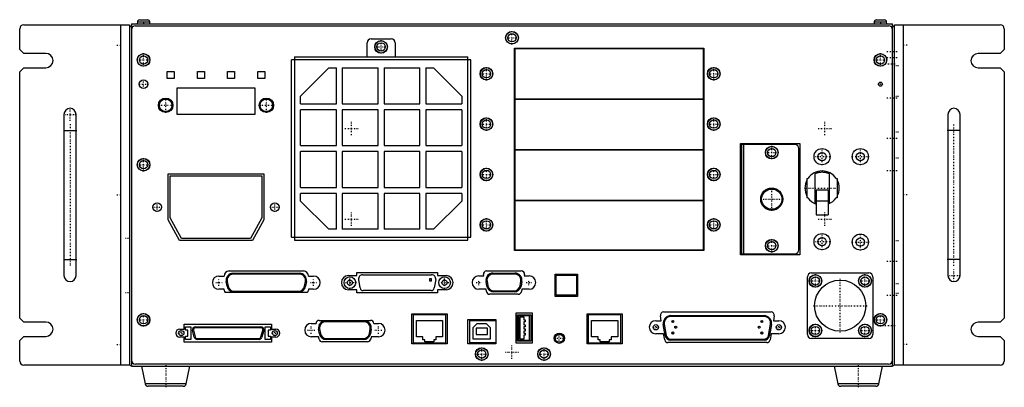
# Model space of a CAD drawing. Extents: x -54 to 435, y -11 to 172.
import ezdxf

# ---------------------------------------------------------------- set-up
doc = ezdxf.new("R2010")
doc.units = 0
doc.linetypes.add('CENTER', pattern=[1.5, 0.45, -0.5, 0.05, -0.5])
doc.layers.add('AM_0', color=7, linetype='CONTINUOUS')
doc.layers.add('AM_7', color=7, linetype='CENTER')

msp = doc.modelspace()

# ---------------------------------------------------------------- linework, layer by layer
at = {"layer": 'AM_0', "color": 7, "linetype": 'CONTINUOUS'}
for p, q in [((4.94, 171.9), (9.06, 171.9)), ((370.94, 171.9), (375.06, 171.9)), ((-54.5, 157.25), (-54.5, 167.5)), ((-52.5, 169.5), (0, 169.5)), ((-4.5, 169.5), (-4.5, 0.5)), ((0, 169.5), (0, 0.5)), ((0, 167.5), (0, 1.5)), ((1, 170), (1, 0)), ((1, 170), (379, 170)), ((1, 168.5), (1.68, 168.5)), ((3, 169), (377, 169)), ((3.94, 170.99), (3.85, 170)), ((3.94, 170.99), (10.06, 170.99)), ((10.15, 170), (10.06, 170.99)), ((369.94, 170.99), (369.85, 170)), ((369.94, 170.99), (376.06, 170.99)), ((376.15, 170), (376.06, 170.99)), ((378.32, 168.5), (379, 168.5)), ((379, 0), (379, 170)), ((380, 169.5), (432.5, 169.5)), ((380, 0.5), (380, 169.5)), ((380, 1.5), (380, 167.5)), ((384.5, 0.5), (384.5, 169.5)), ((434.5, 167.5), (434.5, 157.2)), ((120, 162.5), (130, 162.5)), ((-52.5, 155.25), (-54.5, 157.25)), ((118, 153.5), (118, 160.5)), ((132, 160.5), (132, 153.5)), ((191.3, 157.9), (285.2, 157.9)), ((191.3, 57.4), (191.3, 157.9)), ((191.35, 157.55), (191.35, 132.75)), ((285.15, 157.55), (191.35, 157.55)), ((285.15, 132.75), (285.15, 157.55)), ((285.2, 157.9), (285.2, 57.4)), ((434.5, 157.2), (432.5, 155.2)), ((-41.5, 155.25), (-52.5, 155.25)), ((80.5, 64), (80.5, 152)), ((169.5, 152), (80.5, 152)), ((82, 153.5), (82, 62.5)), ((82, 153.5), (168, 153.5)), ((168, 62.5), (168, 153.5)), ((169.5, 64), (169.5, 152)), ((432.5, 155.2), (421.5, 155.2)), ((-54.5, 146.15), (-52.5, 148.15)), ((-52.5, 148.15), (-41.5, 148.15)), ((98.97, 148.03), (84.97, 134.03)), ((98.97, 148.03), (102.78, 148.03)), ((102.78, 130.22), (102.78, 148.03)), ((105.72, 148.03), (123.53, 148.03)), ((105.72, 148.03), (105.72, 130.22)), ((123.53, 130.22), (123.53, 148.03)), ((126.47, 148.03), (144.28, 148.03)), ((126.47, 148.03), (126.47, 130.22)), ((144.28, 130.22), (144.28, 148.03)), ((147.22, 148.03), (151.03, 148.03)), ((147.22, 148.03), (147.22, 130.22)), ((165.03, 134.03), (151.03, 148.03)), ((421.5, 148.1), (432.5, 148.1)), ((432.5, 148.1), (434.5, 146.1)), ((-54.5, 23.9), (-54.5, 146.15)), ((18.75, 146.25), (22.25, 146.25)), ((18.75, 142.75), (18.75, 146.25)), ((22.25, 142.75), (18.75, 142.75)), ((22.25, 146.25), (22.25, 142.75)), ((33.75, 146.25), (37.25, 146.25)), ((33.75, 142.75), (33.75, 146.25)), ((37.25, 142.75), (33.75, 142.75)), ((37.25, 146.25), (37.25, 142.75)), ((48.75, 146.25), (52.25, 146.25)), ((48.75, 142.75), (48.75, 146.25)), ((52.25, 142.75), (48.75, 142.75)), ((52.25, 146.25), (52.25, 142.75)), ((63.75, 146.25), (67.25, 146.25)), ((63.75, 142.75), (63.75, 146.25)), ((67.25, 142.75), (63.75, 142.75)), ((67.25, 146.25), (67.25, 142.75)), ((434.5, 146.1), (434.5, 23.85)), ((23.7, 138.1), (62.3, 138.1)), ((23.7, 124.9), (23.7, 138.1)), ((62.3, 138.1), (62.3, 124.9)), ((84.97, 130.22), (84.97, 134.03)), ((165.03, 134.03), (165.03, 130.22)), ((191.35, 132.75), (285.15, 132.75)), ((191.35, 132.4), (191.35, 107.6)), ((285.15, 132.4), (191.35, 132.4)), ((285.15, 107.6), (285.15, 132.4)), ((84.97, 130.22), (102.78, 130.22)), ((84.97, 109.47), (84.97, 127.28)), ((102.78, 127.28), (84.97, 127.28)), ((102.78, 109.47), (102.78, 127.28)), ((105.72, 130.22), (123.53, 130.22)), ((105.72, 127.28), (105.72, 109.47)), ((123.53, 127.28), (105.72, 127.28)), ((123.53, 109.47), (123.53, 127.28)), ((126.47, 130.22), (144.28, 130.22)), ((126.47, 127.28), (126.47, 109.47)), ((144.28, 127.28), (126.47, 127.28)), ((144.28, 109.47), (144.28, 127.28)), ((147.22, 130.22), (165.03, 130.22)), ((147.22, 127.28), (147.22, 109.47)), ((165.03, 127.28), (147.22, 127.28)), ((165.03, 127.28), (165.03, 109.47)), ((-32.5, 125), (-32.5, 45)), ((-26.5, 45), (-26.5, 125)), ((62.3, 124.9), (23.7, 124.9)), ((406.5, 125), (406.5, 45)), ((412.5, 45), (412.5, 125)), ((-32.5, 117), (-26.5, 117)), ((412.5, 117), (406.5, 117)), ((84.97, 109.47), (102.78, 109.47)), ((105.72, 109.47), (123.53, 109.47)), ((126.47, 109.47), (144.28, 109.47)), ((147.22, 109.47), (165.03, 109.47)), ((191.35, 107.6), (285.15, 107.6)), ((303.5, 110.5), (333, 110.5)), ((303.5, 55.3), (303.5, 110.5)), ((330.5, 110), (304, 110)), ((304, 110), (304, 55.8)), ((305, 110), (305, 55.8)), ((332.5, 57.8), (332.5, 108)), ((333, 110.5), (333, 55.3)), ((84.97, 88.72), (84.97, 106.53)), ((102.78, 106.53), (84.97, 106.53)), ((102.78, 88.72), (102.78, 106.53)), ((105.72, 106.53), (105.72, 88.72)), ((123.53, 106.53), (105.72, 106.53)), ((123.53, 88.72), (123.53, 106.53)), ((126.47, 106.53), (126.47, 88.72)), ((144.28, 106.53), (126.47, 106.53)), ((144.28, 88.72), (144.28, 106.53)), ((147.22, 106.53), (147.22, 88.72)), ((165.03, 106.53), (147.22, 106.53)), ((165.03, 106.53), (165.03, 88.72)), ((191.35, 107.25), (191.35, 82.45)), ((285.15, 107.25), (191.35, 107.25)), ((285.15, 82.45), (285.15, 107.25)), ((19.2, 95.5), (66.8, 95.5)), ((19.2, 72.71), (19.2, 95.5)), ((20.2, 73.71), (20.2, 94.5)), ((20.2, 94.5), (65.8, 94.5)), ((65.8, 94.5), (65.8, 73.71)), ((66.8, 95.5), (66.8, 72.71)), ((336.5, 93.18), (336.5, 83.62)), ((336.5, 93.18), (336.97, 93.18)), ((340.5, 81.21), (340.5, 95.59)), ((347.5, 95.59), (347.5, 81.21)), ((351.03, 93.18), (351.5, 93.18)), ((351.5, 93.18), (351.5, 83.62)), ((84.97, 88.72), (102.78, 88.72)), ((105.72, 88.72), (123.53, 88.72)), ((126.47, 88.72), (144.28, 88.72)), ((147.22, 88.72), (165.03, 88.72)), ((84.97, 81.97), (84.97, 85.78)), ((102.78, 85.78), (84.97, 85.78)), ((102.78, 67.97), (102.78, 85.78)), ((105.72, 85.78), (105.72, 67.97)), ((123.53, 85.78), (105.72, 85.78)), ((123.53, 67.97), (123.53, 85.78)), ((126.47, 85.78), (126.47, 67.97)), ((144.28, 85.78), (126.47, 85.78)), ((144.28, 67.97), (144.28, 85.78)), ((147.22, 85.78), (147.22, 67.97)), ((165.03, 85.78), (147.22, 85.78)), ((165.03, 85.78), (165.03, 81.97)), ((336.97, 83.62), (336.5, 83.62)), ((341, 87.45), (341, 75.1)), ((341, 87.45), (347, 87.45)), ((347, 87.45), (347, 75.1)), ((351.5, 83.62), (351.03, 83.62)), ((84.97, 81.97), (98.97, 67.97)), ((151.03, 67.97), (165.03, 81.97)), ((191.35, 82.45), (285.15, 82.45)), ((191.35, 82.1), (191.35, 57.75)), ((285.15, 82.1), (191.35, 82.1)), ((285.15, 57.75), (285.15, 82.1)), ((347, 81.84), (341, 81.84)), ((25.85, 63.3), (20.2, 73.71)), ((65.8, 73.71), (60.15, 63.3)), ((341, 75.1), (347, 75.1)), ((24.85, 62.3), (19.2, 72.71)), ((66.8, 72.71), (61.15, 62.3)), ((80.5, 64), (169.5, 64)), ((102.78, 67.97), (98.97, 67.97)), ((123.53, 67.97), (105.72, 67.97)), ((144.28, 67.97), (126.47, 67.97)), ((151.03, 67.97), (147.22, 67.97)), ((61.15, 62.3), (24.85, 62.3)), ((60.15, 63.3), (25.85, 63.3)), ((82, 62.5), (168, 62.5)), ((285.2, 57.4), (191.3, 57.4)), ((191.35, 57.75), (285.15, 57.75)), ((333, 55.3), (303.5, 55.3)), ((304, 55.8), (330.5, 55.8)), ((-32.5, 53), (-26.5, 53)), ((412.5, 53), (406.5, 53)), ((44.48, 44.75), (47.04, 44.75)), ((49.54, 47.25), (86.42, 47.25)), ((51.5, 46.12), (84.46, 46.12)), ((84.46, 45.62), (51.5, 45.62)), ((88.92, 44.75), (91.48, 44.75)), ((108.75, 44.95), (113, 44.95)), ((113, 46.45), (153, 46.45)), ((113, 44.95), (113, 46.45)), ((115.91, 45.4), (150.06, 45.4)), ((153, 46.45), (153, 44.95)), ((153, 44.95), (157.25, 44.95)), ((173.49, 44.8), (175.93, 44.8)), ((175.93, 44.8), (175.82, 45.42)), ((177.4, 47.3), (194.59, 47.3)), ((180.55, 46.17), (191.45, 46.17)), ((191.45, 45.67), (180.55, 45.67)), ((196.17, 45.42), (196.06, 44.8)), ((196.06, 44.8), (198.5, 44.8)), ((211.5, 45.6), (222.5, 45.6)), ((211.5, 34.6), (211.5, 45.6)), ((212, 45.2), (222, 45.2)), ((212, 35.2), (212, 45.2)), ((222, 45.2), (222, 35.2)), ((222.5, 45.6), (222.5, 34.6)), ((336.73, 15.73), (336.73, 44.27)), ((338.73, 46.27), (367.27, 46.27)), ((369.27, 44.27), (369.27, 15.73)), ((48.49, 39.64), (48.06, 41.99)), ((48.55, 42.08), (48.98, 39.73)), ((86.98, 39.73), (87.41, 42.08)), ((87.9, 41.99), (87.47, 39.64)), ((114.57, 38.82), (113.85, 42.94)), ((149.06, 43.4), (149.06, 42.37)), ((150.09, 43.4), (149.06, 43.4)), ((149.06, 42.37), (150.09, 42.37)), ((150.09, 42.37), (150.09, 43.4)), ((152.13, 42.94), (151.4, 38.82)), ((177.51, 39.73), (177.1, 42.07)), ((177.6, 42.15), (178.01, 39.81)), ((193.99, 39.81), (194.4, 42.15)), ((194.9, 42.07), (194.49, 39.73)), ((47, 38.15), (44.48, 38.15)), ((47.08, 37.72), (47, 38.15)), ((88.34, 36.55), (47.62, 36.55)), ((51.93, 37.27), (84.03, 37.27)), ((84.03, 36.77), (51.93, 36.77)), ((88.96, 38.15), (88.88, 37.72)), ((91.48, 38.15), (88.96, 38.15)), ((113, 37.95), (108.75, 37.95)), ((113, 36.45), (113, 37.95)), ((153, 36.45), (113, 36.45)), ((149.83, 37.5), (116.15, 37.5)), ((153, 37.95), (153, 36.45)), ((157.25, 37.95), (153, 37.95)), ((177.1, 38.2), (173.49, 38.2)), ((177.3, 37.02), (177.1, 38.2)), ((193.11, 35.7), (178.88, 35.7)), ((180.96, 37.33), (191.04, 37.33)), ((191.04, 36.83), (180.96, 36.83)), ((194.89, 38.2), (194.69, 37.02)), ((198.5, 38.2), (194.89, 38.2)), ((222.5, 34.6), (211.5, 34.6)), ((222, 35.2), (212, 35.2)), ((140.25, 26), (157.75, 26)), ((140.25, 11), (140.25, 26)), ((140.87, 25.44), (140.87, 11.6)), ((157.13, 25.44), (140.87, 25.44)), ((157.13, 11.6), (157.13, 25.44)), ((157.75, 26), (157.75, 11)), ((192, 26.4), (200, 26.4)), ((192, 11.4), (192, 26.4)), ((192.7, 25.5), (199.3, 25.5)), ((192.7, 12.4), (192.7, 25.5)), ((193.44, 25.2), (198.56, 25.2)), ((193.44, 12.7), (193.44, 25.2)), ((198.56, 25.2), (198.56, 12.7)), ((199.3, 25.5), (199.3, 12.4)), ((200, 26.4), (200, 11.4)), ((227.25, 26), (244.75, 26)), ((227.25, 11), (227.25, 26)), ((227.87, 25.44), (227.87, 11.6)), ((244.13, 25.44), (227.87, 25.44)), ((244.13, 11.6), (244.13, 25.44)), ((244.75, 26), (244.75, 11)), ((264.16, 22.55), (263.72, 25.02)), ((265.29, 26.9), (318.69, 26.9)), ((268.83, 25.08), (315.17, 25.08)), ((315.17, 24.58), (268.83, 24.58)), ((320.27, 25.02), (319.83, 22.55)), ((-52.5, 21.9), (-54.5, 23.9)), ((-41.5, 21.9), (-52.5, 21.9)), ((27.15, 20.9), (70.55, 20.9)), ((27.15, 18.4), (27.15, 20.9)), ((70.55, 20.9), (70.55, 18.4)), ((90.34, 21.2), (92.66, 21.2)), ((94.26, 22.7), (119.74, 22.7)), ((97.4, 22.5), (116.64, 22.5)), ((116.64, 22), (97.4, 22)), ((121.34, 21.2), (123.66, 21.2)), ((142.5, 14.6), (142.5, 22.6)), ((142.5, 22.6), (155.5, 22.6)), ((155.5, 22.6), (155.5, 14.6)), ((168, 23.2), (182, 23.2)), ((168, 11.1), (168, 23.2)), ((168.98, 22.6), (181.98, 22.6)), ((168.98, 11.6), (168.98, 22.6)), ((170.78, 19.2), (172.78, 21.2)), ((172.78, 21.2), (177.22, 21.2)), ((177.22, 21.2), (179.22, 19.2)), ((181.98, 22.6), (181.98, 11.6)), ((182, 23.2), (182, 11.1)), ((194.05, 24.45), (195.9, 24.45)), ((194.05, 13.45), (194.05, 24.45)), ((195.9, 24.45), (195.9, 22.95)), ((195.9, 22.95), (196.6, 22.95)), ((195.9, 21.95), (195.9, 20.45)), ((196.6, 21.95), (195.9, 21.95)), ((195.9, 20.45), (196.6, 20.45)), ((196.6, 22.95), (196.6, 21.95)), ((196.6, 20.45), (196.6, 19.45)), ((229.5, 14.6), (229.5, 22.6)), ((229.5, 22.6), (242.5, 22.6)), ((242.5, 22.6), (242.5, 14.6)), ((261.44, 22.55), (264.16, 22.55)), ((266.09, 15.19), (265.13, 20.67)), ((265.62, 20.76), (266.58, 15.28)), ((317.42, 15.28), (318.38, 20.76)), ((318.87, 20.67), (317.91, 15.19)), ((319.83, 22.55), (322.54, 22.55)), ((432.5, 21.85), (421.5, 21.85)), ((434.5, 23.85), (432.5, 21.85)), ((-54.5, 12.8), (-52.5, 14.8)), ((-52.5, 14.8), (-41.5, 14.8)), ((25, 18.4), (27.15, 18.4)), ((27.8, 17.9), (27.8, 19.55)), ((27.8, 19.55), (30.5, 19.55)), ((29, 17.9), (27.8, 17.9)), ((27.8, 13.25), (27.8, 14.9)), ((27.8, 14.9), (29, 14.9)), ((29, 14.9), (29, 17.9)), ((30.5, 19.55), (30.5, 13.25)), ((32.2, 14.36), (31.31, 17.66)), ((31.79, 17.79), (32.69, 14.49)), ((32.76, 19.55), (65.25, 19.55)), ((65.25, 19.05), (32.76, 19.05)), ((65.31, 14.49), (66.21, 17.79)), ((66.69, 17.66), (65.8, 14.36)), ((67.4, 19.55), (70.1, 19.55)), ((67.4, 13.25), (67.4, 19.55)), ((68.9, 17.9), (68.9, 14.9)), ((70.1, 17.9), (68.9, 17.9)), ((68.9, 14.9), (70.1, 14.9)), ((70.1, 19.55), (70.1, 17.9)), ((70.1, 14.9), (70.1, 13.25)), ((70.55, 18.4), (72.69, 18.4)), ((94.37, 16.1), (93.96, 18.37)), ((94.45, 18.46), (94.86, 16.19)), ((119.18, 16.19), (119.59, 18.46)), ((120.08, 18.37), (119.67, 16.1)), ((170.78, 13.4), (170.78, 19.2)), ((172.2, 18.88), (172.2, 15.7)), ((177.8, 18.88), (172.2, 18.88)), ((172.2, 15.7), (177.8, 15.7)), ((177.8, 15.7), (177.8, 18.88)), ((179.22, 19.2), (179.22, 13.4)), ((195.9, 19.45), (195.9, 18.45)), ((196.6, 19.45), (195.9, 19.45)), ((195.9, 18.45), (196.6, 18.45)), ((195.9, 17.45), (195.9, 16.45)), ((196.6, 17.45), (195.9, 17.45)), ((195.9, 16.45), (196.6, 16.45)), ((195.9, 15.45), (195.9, 13.45)), ((196.6, 15.45), (195.9, 15.45)), ((196.6, 18.45), (196.6, 17.45)), ((196.6, 16.45), (196.6, 15.45)), ((265.3, 16.05), (261.44, 16.05)), ((265.84, 13.01), (265.3, 16.05)), ((318.69, 16.05), (318.15, 13.01)), ((322.54, 16.05), (318.69, 16.05)), ((421.5, 14.75), (432.5, 14.75)), ((432.5, 14.75), (434.5, 12.75)), ((-54.5, 2.5), (-54.5, 12.8)), ((27.15, 14.4), (25, 14.4)), ((27.15, 11.9), (27.15, 14.4)), ((70.55, 11.9), (27.15, 11.9)), ((30.5, 13.25), (27.8, 13.25)), ((33.65, 13.75), (64.35, 13.75)), ((64.35, 13.25), (33.65, 13.25)), ((70.1, 13.25), (67.4, 13.25)), ((70.55, 14.4), (70.55, 11.9)), ((72.69, 14.4), (70.55, 14.4)), ((93.96, 14.6), (90.34, 14.6)), ((94.17, 13.42), (93.96, 14.6)), ((118.26, 12.1), (95.74, 12.1)), ((97.81, 13.73), (116.23, 13.73)), ((116.23, 13.23), (97.81, 13.23)), ((120.04, 14.6), (119.83, 13.42)), ((123.66, 14.6), (120.04, 14.6)), ((157.75, 11), (140.25, 11)), ((140.87, 11.6), (157.13, 11.6)), ((145.75, 14.6), (142.5, 14.6)), ((145.75, 13), (145.75, 14.6)), ((146.75, 13), (145.75, 13)), ((146.75, 12), (146.75, 13)), ((151.25, 12), (146.75, 12)), ((152.25, 13), (151.25, 13)), ((151.25, 13), (151.25, 12)), ((155.5, 14.6), (152.25, 14.6)), ((152.25, 14.6), (152.25, 13)), ((182, 11.1), (168, 11.1)), ((181.98, 11.6), (168.98, 11.6)), ((179.22, 13.4), (170.78, 13.4)), ((200, 11.4), (192, 11.4)), ((199.3, 12.4), (192.7, 12.4)), ((198.56, 12.7), (193.44, 12.7)), ((195.9, 13.45), (194.05, 13.45)), ((244.75, 11), (227.25, 11)), ((227.87, 11.6), (244.13, 11.6)), ((232.75, 14.6), (229.5, 14.6)), ((232.75, 13), (232.75, 14.6)), ((233.75, 13), (232.75, 13)), ((233.75, 12), (233.75, 13)), ((238.25, 12), (233.75, 12)), ((239.25, 13), (238.25, 13)), ((238.25, 13), (238.25, 12)), ((242.5, 14.6), (239.25, 14.6)), ((239.25, 14.6), (239.25, 13)), ((316.57, 11.69), (267.41, 11.69)), ((268.81, 13.41), (315.19, 13.41)), ((315.19, 12.91), (268.81, 12.91)), ((367.27, 13.73), (338.73, 13.73)), ((434.5, 12.75), (434.5, 2.5)), ((0, 0.5), (-52.5, 0.5)), ((1, 0), (379, 0)), ((377, 1), (3, 1)), ((432.5, 0.5), (380, 0.5)), ((6, 0), (7.77, -8.72)), ((28.23, -8.72), (30, 0)), ((350, 0), (351.77, -8.72)), ((372.23, -8.72), (374, 0)), ((28.23, -8.72), (7.77, -8.72)), ((372.23, -8.72), (351.77, -8.72)), ((26.66, -10), (9.34, -10)), ((370.66, -10), (353.34, -10))]:
    msp.add_line(p, q, dxfattribs=at)
for points in [[(340.5, 95.59, 0), (340.68, 95.68, 0), (341.06, 95.84, 0), (341.44, 95.98, 0), (341.63, 96.04, 0), (341.83, 96.1, 0), (342.22, 96.2, 0), (342.62, 96.28, 0), (343.02, 96.34, 0), (343.41, 96.38, 0), (343.81, 96.4, 0), (344, 96.4, 0), (344.19, 96.4, 0), (344.59, 96.38, 0), (344.98, 96.34, 0), (345.38, 96.28, 0), (345.78, 96.2, 0), (346.17, 96.1, 0), (346.37, 96.04, 0), (346.56, 95.98, 0), (346.94, 95.84, 0), (347.32, 95.68, 0), (347.5, 95.59, 0)], [(341, 80.98, 0), (340.92, 81.02, 0), (340.75, 81.09, 0), (340.58, 81.17, 0), (340.5, 81.21, 0)], [(347.5, 81.21, 0), (347.42, 81.17, 0), (347.25, 81.09, 0), (347.08, 81.02, 0), (347, 80.98, 0)]]:
    msp.add_polyline3d(points, dxfattribs=at)
for centre, radius in [((125, 158.5), 3.15), ((125, 158.5), 3.06), ((190, 163), 3.15), ((190, 163), 3.06), ((190, 163), 2.06), ((125, 158.5), 2.06), ((7, 152), 3.15), ((7, 152), 3.06), ((7, 152), 2.06), ((373, 152), 3.15), ((373, 152), 3.06), ((373, 152), 2.06), ((177.3, 145.15), 3.15), ((177.3, 145.15), 3.06), ((177.3, 145.15), 2.06), ((290.2, 145.15), 3.15), ((290.2, 145.15), 3.06), ((290.2, 145.15), 2.06), ((7, 140), 2.1), ((373, 140), 1), ((18, 129.5), 3.6), ((18, 129.5), 3.1), ((68, 129.5), 3.6), ((68, 129.5), 3.1), ((177.3, 120.15), 3.15), ((177.3, 120.15), 3.06), ((290.2, 120.15), 3.15), ((290.2, 120.15), 3.06), ((177.3, 120.15), 2.06), ((290.2, 120.15), 2.06), ((319, 106), 3.15), ((319, 106), 3.06), ((319, 106), 2.06), ((344, 104), 4), ((363, 104), 4), ((7, 100), 3.15), ((7, 100), 3.06), ((344, 104), 2.06), ((363, 104), 2.06), ((7, 100), 2.06), ((177.3, 95.15), 3.15), ((177.3, 95.15), 3.06), ((290.2, 95.15), 3.15), ((290.2, 95.15), 3.06), ((177.3, 95.15), 2.06), ((290.2, 95.15), 2.06), ((319, 82.9), 5.5), ((319, 82.9), 5.03), ((13.75, 78.9), 2.15), ((72.25, 78.9), 2.15), ((177.3, 70.15), 3.15), ((177.3, 70.15), 3.06), ((177.3, 70.15), 2.06), ((290.2, 70.15), 3.15), ((290.2, 70.15), 3.06), ((290.2, 70.15), 2.06), ((344, 61.8), 4), ((344, 61.8), 2.06), ((363, 61.6), 4), ((363, 61.6), 2.06), ((319, 59.8), 3.15), ((319, 59.8), 3.06), ((319, 59.8), 2.06), ((109.48, 41.45), 2.9), ((156.5, 41.45), 2.9), ((340.69, 42.3), 3.15), ((340.69, 42.3), 3.06), ((340.69, 42.3), 2.06), ((365.31, 42.3), 3.15), ((365.31, 42.3), 3.06), ((365.31, 42.3), 2.06), ((109.48, 41.45), 1.3), ((156.5, 41.45), 1.3), ((353, 30), 12.7), ((7, 23), 3.15), ((7, 23), 3.06), ((7, 23), 2.06), ((373, 23), 3.15), ((373, 23), 3.06), ((373, 23), 2.06), ((261.45, 19.3), 1.3), ((269.9, 22.14), 0.5), ((271.3, 19.3), 0.5), ((312.7, 19.3), 0.5), ((314.13, 22.14), 0.5), ((322.56, 19.3), 1.3), ((340.69, 17.7), 3.15), ((340.69, 17.7), 3.06), ((340.69, 17.7), 2.06), ((365.31, 17.7), 3.15), ((365.31, 17.7), 3.06), ((365.31, 17.7), 2.06), ((25.75, 16.4), 1.3), ((72.25, 16.4), 1.3), ((213.5, 13.85), 2.53), ((213.5, 13.85), 2), ((269.9, 16.46), 0.5), ((314.13, 16.46), 0.5), ((175, 6), 3.15), ((175, 6), 3.06), ((175, 6), 2.06), ((205.9, 6), 3.15), ((205.9, 6), 3.06), ((205.9, 6), 2.06)]:
    msp.add_circle(centre, radius, dxfattribs=at)
for centre, radius, start, end in [((4.94, 170.9), 1, 90, 174.8056), ((9.06, 170.9), 1, 5.1944, 90), ((370.94, 170.9), 1, 90, 174.8056), ((375.06, 170.9), 1, 5.1944, 90), ((-52.5, 167.5), 2, 90, 180), ((1.5, 167.5), 1.5, 109.4712, 180), ((3, 167), 2, 90, 180), ((377, 167), 2, 0, 90), ((378.5, 167.5), 1.5, 0, 70.5288), ((432.5, 167.5), 2, 0, 90), ((120, 160.5), 2, 90, 180), ((130, 160.5), 2, 0, 90), ((-41.5, 151.7), 3.55, 270, 90), ((421.5, 151.65), 3.55, 90, 270), ((-29.5, 125), 3, 0, 180), ((409.5, 125), 3, 0, 180), ((330.5, 108), 2, 0, 90), ((344, 88.4), 8.5, 34.2508, 145.7492), ((344, 88.4), 8.5, 151.9275, 208.0725), ((344, 88.4), 8.5, 331.9275, 28.0725), ((344, 88.4), 8.5, 214.2508, 249.3327), ((344, 88.4), 8.5, 290.6673, 325.7492), ((330.5, 57.8), 2, 270, 0), ((-29.5, 45), 3, 180, 0), ((44.48, 41.45), 3.3, 90, 270), ((49.54, 44.75), 2.5, 90, 180), ((51.5, 42.62), 3.5, 90, 190.473), ((51.5, 42.62), 3, 90, 190.473), ((84.46, 42.62), 3.5, 349.527, 90), ((84.46, 42.62), 3, 349.527, 90), ((86.42, 44.75), 2.5, 0, 90), ((91.48, 41.45), 3.3, 270, 90), ((108.75, 41.45), 3.5, 90, 270), ((115.91, 43.3), 2.1, 90, 190.0005), ((150.06, 43.3), 2.1, 349.9995, 90), ((157.25, 41.45), 3.5, 270, 90), ((173.49, 41.5), 3.3, 90, 270), ((177.4, 45.7), 1.6, 90, 189.9924), ((180.55, 42.67), 3.5, 90, 189.9381), ((180.55, 42.67), 3, 90, 189.9381), ((191.45, 42.67), 3.5, 350.0619, 90), ((191.45, 42.67), 3, 350.0619, 90), ((194.59, 45.7), 1.6, 350.0076, 90), ((198.5, 41.5), 3.3, 270, 90), ((338.73, 44.27), 2, 90, 180), ((367.27, 44.27), 2, 0, 90), ((409.5, 45), 3, 180, 0), ((51.93, 40.27), 3.5, 190.473, 270), ((51.93, 40.27), 3, 190.473, 270), ((84.03, 40.27), 3, 270, 349.527), ((84.03, 40.27), 3.5, 270, 349.527), ((180.96, 40.33), 3.5, 189.9381, 270), ((180.96, 40.33), 3, 189.9381, 270), ((191.04, 40.33), 3, 270, 350.0619), ((191.04, 40.33), 3.5, 270, 350.0619), ((49.54, 38.15), 2.5, 190, 219.7918), ((86.42, 38.15), 2.5, 320.2082, 350), ((116.15, 39.1), 1.6, 190.0005, 270), ((149.83, 39.1), 1.6, 270, 349.9995), ((178.88, 37.3), 1.6, 189.9924, 270), ((193.11, 37.3), 1.6, 270, 350.0076), ((265.29, 25.3), 1.6, 90, 190.0107), ((268.83, 21.32), 3.76, 90, 189.9917), ((268.83, 21.32), 3.26, 90, 189.9917), ((315.17, 21.32), 3.76, 350.0083, 90), ((315.17, 21.32), 3.26, 350.0083, 90), ((318.69, 25.3), 1.6, 349.9893, 90), ((-41.5, 18.35), 3.55, 270, 90), ((90.34, 17.9), 3.3, 90, 270), ((94.26, 21.1), 1.6, 90, 176.4167), ((97.4, 19), 3.5, 90, 190.3017), ((97.4, 19), 3, 90, 190.3017), ((116.64, 19), 3.5, 349.6983, 90), ((116.64, 19), 3, 349.6983, 90), ((119.74, 21.1), 1.6, 3.5833, 90), ((123.66, 17.9), 3.3, 270, 90), ((261.44, 19.3), 3.25, 90, 270), ((322.54, 19.3), 3.25, 270, 90), ((421.5, 18.3), 3.55, 90, 270), ((25, 16.4), 2, 90, 270), ((32.76, 18.05), 1.5, 90, 195.2034), ((32.76, 18.05), 1, 90, 195.2034), ((65.25, 18.05), 1.5, 344.7966, 90), ((65.25, 18.05), 1, 344.7966, 90), ((72.69, 16.4), 2, 270, 90), ((97.81, 16.73), 3.5, 190.3017, 270), ((97.81, 16.73), 3, 190.3017, 270), ((116.23, 16.73), 3, 270, 349.6983), ((116.23, 16.73), 3.5, 270, 349.6983), ((268.81, 15.67), 2.76, 189.9917, 270), ((268.81, 15.67), 2.26, 189.9917, 270), ((315.19, 15.67), 2.26, 270, 350.0083), ((315.19, 15.67), 2.76, 270, 350.0083), ((338.73, 15.73), 2, 180, 270), ((367.27, 15.73), 2, 270, 0), ((33.65, 14.75), 1.5, 195.2034, 270), ((33.65, 14.75), 1, 195.2034, 270), ((64.35, 14.75), 1, 270, 344.7966), ((64.35, 14.75), 1.5, 270, 344.7966), ((95.74, 13.7), 1.6, 190, 270), ((118.26, 13.7), 1.6, 270, 350), ((267.41, 13.29), 1.6, 190.0107, 270), ((316.57, 13.29), 1.6, 270, 349.9893), ((-52.5, 2.5), 2, 180, 270), ((1.5, 1.5), 1.5, 180, 250.5288), ((3, 3), 2, 180, 270), ((377, 3), 2, 270, 0), ((378.5, 1.5), 1.5, 289.4712, 0), ((432.5, 2.5), 2, 270, 0), ((9.34, -8.4), 1.6, 191.5, 270), ((26.66, -8.4), 1.6, 270, 348.5), ((353.34, -8.4), 1.6, 191.5, 270), ((370.66, -8.4), 1.6, 270, 348.5)]:
    msp.add_arc(centre, radius, start, end, dxfattribs=at)
at = {"layer": 'AM_7', "color": 4, "linetype": 'CENTER'}
for p, q in [((7, 172), (7, 169.91)), ((373, 172), (373, 169.91)), ((190, 159.69), (190, 166.31)), ((125, 155.19), (125, 161.81)), ((186.69, 163), (193.31, 163)), ((-6.26, 159.3), (-3.89, 159.3)), ((121.69, 158.5), (128.31, 158.5)), ((386.26, 159.3), (383.89, 159.3)), ((3.69, 152), (10.31, 152)), ((7, 148.69), (7, 155.31)), ((369.69, 152), (376.31, 152)), ((373, 148.69), (373, 155.31)), ((381.25, 156), (375.75, 156)), ((381.25, 153), (375.75, 153)), ((177.3, 141.84), (177.3, 148.46)), ((290.2, 141.84), (290.2, 148.46)), ((380.25, 150), (374.75, 150)), ((379.9, 149.3), (382, 149.3)), ((7, 137.79), (7, 142.21)), ((173.99, 145.15), (180.61, 145.15)), ((286.89, 145.15), (293.51, 145.15)), ((4.79, 140), (9.21, 140)), ((371.95, 140), (374.05, 140)), ((373, 138.95), (373, 141.05)), ((18, 125.72), (18, 133.28)), ((68, 125.72), (68, 133.28)), ((381.25, 133), (375.75, 133)), ((379.9, 134.1), (382, 134.1)), ((-29.5, 121.85), (-29.5, 128.15)), ((14.22, 129.5), (21.78, 129.5)), ((64.22, 129.5), (71.78, 129.5)), ((-32.65, 125), (-26.35, 125)), ((177.3, 116.84), (177.3, 123.46)), ((290.2, 116.84), (290.2, 123.46)), ((-29.5, 120.2), (-29.5, 49.8)), ((106.99, 118), (113.61, 118)), ((110.3, 114.69), (110.3, 121.31)), ((173.99, 120.15), (180.61, 120.15)), ((286.89, 120.15), (293.51, 120.15)), ((341.99, 118), (348.61, 118)), ((345.3, 114.69), (345.3, 121.31)), ((409.5, 49.8), (409.5, 120.2)), ((-32.8, 117), (-26.2, 117)), ((381.25, 113), (375.75, 113)), ((379.9, 116.3), (382, 116.3)), ((412.8, 117), (406.2, 117)), ((319, 102.69), (319, 109.31)), ((344, 99.8), (344, 108.2)), ((363, 99.8), (363, 108.2)), ((7, 96.69), (7, 103.31)), ((315.69, 106), (322.31, 106)), ((339.8, 104), (348.2, 104)), ((358.8, 104), (367.2, 104)), ((379.91, 103.4), (381.94, 103.4)), ((3.69, 100), (10.31, 100)), ((177.3, 91.84), (177.3, 98.46)), ((290.2, 91.84), (290.2, 98.46)), ((173.99, 95.15), (180.61, 95.15)), ((286.89, 95.15), (293.51, 95.15)), ((381.25, 97), (375.75, 97)), ((319, 77.12), (319, 88.68)), ((335.75, 88.4), (352.25, 88.4)), ((-6.26, 85), (-3.89, 85)), ((386.26, 85), (383.89, 85)), ((11.49, 78.9), (16.01, 78.9)), ((13.75, 76.64), (13.75, 81.16)), ((69.99, 78.9), (74.51, 78.9)), ((72.25, 76.64), (72.25, 81.16)), ((313.23, 82.9), (324.77, 82.9)), ((110.3, 69.69), (110.3, 76.31)), ((177.3, 66.84), (177.3, 73.46)), ((290.2, 66.84), (290.2, 73.46)), ((345.3, 69.69), (345.3, 76.31)), ((106.99, 73), (113.61, 73)), ((173.99, 70.15), (180.61, 70.15)), ((286.89, 70.15), (293.51, 70.15)), ((341.99, 73), (348.61, 73)), ((344, 57.6), (344, 66)), ((363, 57.4), (363, 65.8)), ((-2, 63.5), (0.09, 63.5)), ((315.69, 59.8), (322.31, 59.8)), ((319, 56.49), (319, 63.11)), ((339.8, 61.8), (348.2, 61.8)), ((358.8, 61.6), (367.2, 61.6)), ((379.91, 62.4), (381.94, 62.4)), ((-32.8, 53), (-26.2, 53)), ((381.25, 52), (375.75, 52)), ((412.8, 53), (406.2, 53)), ((109.48, 38.4), (109.48, 44.5)), ((156.5, 38.4), (156.5, 44.5)), ((340.69, 39), (340.69, 45.61)), ((365.31, 39), (365.31, 45.61)), ((406.35, 45), (412.65, 45)), ((409.5, 41.85), (409.5, 48.15)), ((42.85, 41.45), (46.11, 41.45)), ((44.48, 39.82), (44.48, 43.08)), ((89.85, 41.45), (93.11, 41.45)), ((91.48, 39.82), (91.48, 43.08)), ((106.44, 41.45), (112.53, 41.45)), ((153.46, 41.45), (159.54, 41.45)), ((172.13, 41.5), (174.87, 41.5)), ((173.5, 40.13), (173.5, 42.87)), ((197.03, 41.5), (199.76, 41.5)), ((198.4, 40.13), (198.4, 42.87)), ((337.39, 42.3), (344, 42.3)), ((353, 16.66), (353, 43.34)), ((362, 42.3), (368.61, 42.3)), ((379.9, 41.1), (382, 41.1)), ((-2, 36.5), (0.09, 36.5)), ((381.25, 35), (375.75, 35)), ((379.9, 36.3), (382, 36.3)), ((339.67, 30), (366.33, 30)), ((7, 19.69), (7, 26.31)), ((373, 19.69), (373, 26.31)), ((3.69, 23), (10.31, 23)), ((90.34, 16.06), (90.34, 19.74)), ((123.66, 16.06), (123.66, 19.74)), ((261.45, 17.93), (261.45, 20.66)), ((269.38, 22.14), (270.43, 22.14)), ((269.9, 21.61), (269.9, 22.66)), ((271.3, 18.77), (271.3, 19.82)), ((312.7, 18.77), (312.7, 19.82)), ((313.61, 22.14), (314.65, 22.14)), ((314.13, 21.61), (314.13, 22.66)), ((322.56, 17.93), (322.56, 20.66)), ((340.69, 14.39), (340.69, 21)), ((365.31, 14.39), (365.31, 21)), ((369.69, 23), (376.31, 23)), ((380.25, 20), (374.75, 20)), ((24.39, 16.4), (27.11, 16.4)), ((25.75, 15.04), (25.75, 17.77)), ((70.89, 16.4), (73.61, 16.4)), ((72.25, 15.04), (72.25, 17.77)), ((88.5, 17.9), (92.18, 17.9)), ((121.82, 17.9), (125.5, 17.9)), ((213.5, 11.2), (213.5, 16.5)), ((260.08, 19.3), (262.81, 19.3)), ((269.38, 16.46), (270.43, 16.46)), ((269.9, 15.93), (269.9, 16.98)), ((270.77, 19.3), (271.82, 19.3)), ((312.18, 19.3), (313.23, 19.3)), ((313.61, 16.46), (314.65, 16.46)), ((314.13, 15.93), (314.13, 16.98)), ((321.19, 19.3), (323.92, 19.3)), ((337.39, 17.7), (344, 17.7)), ((362, 17.7), (368.61, 17.7)), ((-6.26, 10.7), (-3.89, 10.7)), ((190, 3.69), (190, 10.31)), ((210.85, 13.85), (216.15, 13.85)), ((386.26, 10.7), (383.89, 10.7)), ((171.69, 6), (178.31, 6)), ((175, 2.69), (175, 9.31)), ((186.69, 7), (193.31, 7)), ((202.59, 6), (209.21, 6)), ((205.9, 2.69), (205.9, 9.31)), ((18, 0.5), (18, -10.5)), ((362, 0.5), (362, -10.5))]:
    msp.add_line(p, q, dxfattribs=at)

doc.saveas('drawing.dxf')
